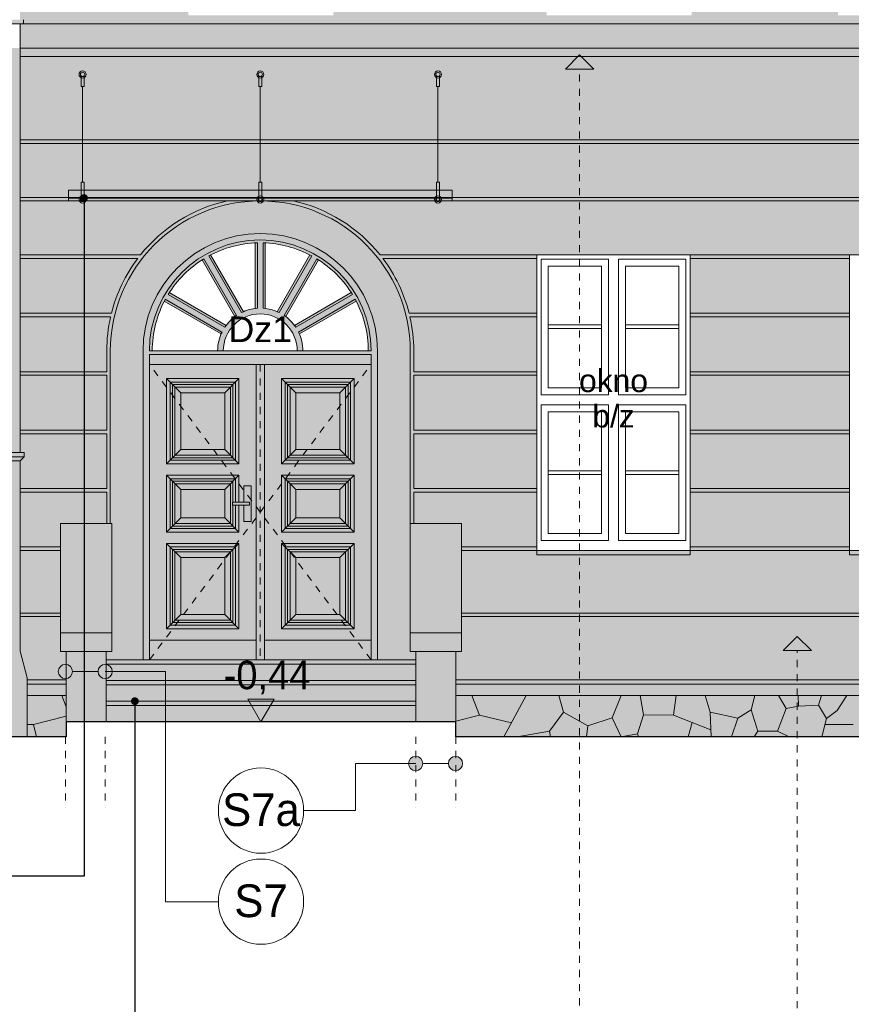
# Model space of a CAD drawing. Extents: x -396299 to -11759, y -15022 to 18278.
# Tile 175 of 205: x -53336 to -47486, y -5875 to 1053. Entities that reach past the tile are written whole.
import ezdxf

# ---------------------------------------------------------------- set-up
doc = ezdxf.new("R2010")
doc.units = 0
doc.header["$MEASUREMENT"] = 0
doc.linetypes.add('Hidden Line', pattern=[100, 50, -50])
for name, color, linetype, lineweight, true_color in [('Arch okna_Nr_Pióra__114', 7, 'Continuous', 13, 0xf1d696), ('Arch okna_Nr_Pióra__14', 7, 'Continuous', 18, 0xbd8b17), ('Arch okna_Nr_Pióra__82', 7, 'Continuous', 20, 0xaaaaaa), ('Arch opisy_Nr_Pióra__3', 7, 'Continuous', 20, 0xff6600), ('INWENT.ŚCIANY_Nr_Pióra__2', 7, 'Continuous', 13, 0x7f7f7f)]:
    doc.layers.add(name, color=color, linetype=linetype, lineweight=lineweight, true_color=true_color)
for name, color, linetype, lineweight in [('Arch okna_Nr_Pióra__32', 34, 'Continuous', 15), ('Arch opisy okien_Nr_Pióra__21', 7, 'Continuous', 13), ('Arch opisy_Nr_Pióra__1', 7, 'Continuous', 25), ('Arch opisy_Nr_Pióra__21', 7, 'Continuous', 13), ('Arch wymiary_Nr_Pióra__21', 7, 'Continuous', 13), ('Arch wyposażenie_Nr_Pióra__21', 7, 'Continuous', 13), ('INWENT ODWODNIENIE_Nr_Pióra__21', 7, 'Continuous', 13), ('INWENT TEREN_Nr_Pióra__1', 7, 'Continuous', 25), ('INWENT. DRZWI_Nr_Pióra__21', 7, 'Continuous', 13), ('INWENT.ŚCIANY_Nr_Pióra__21', 7, 'Continuous', 13), ('Istniejące schody_Nr_Pióra__21', 7, 'Continuous', 13)]:
    doc.layers.add(name, color=color, linetype=linetype, lineweight=lineweight)
doc.layers.add('Arch opisy', color=7, linetype='Continuous')
doc.layers.add('Arch wymiary', color=7, linetype='Continuous')
doc.styles.add('GENERATED_STYLE_1', font='txt')
doc.styles.add('GENERATED_STYLE_3', font='txt')
doc.styles.add('GENERATED_STYLE_8', font='arial.ttf')
doc.dimstyles.new('GENERATED_STYLE__11', dxfattribs={"dimtxt": 0.18, "dimasz": 109.44, "dimexe": 0.18, "dimexo": 0.0625, "dimgap": 0.09, "dimtad": 0, "dimtih": 1, "dimtoh": 1, "dimdec": 4, "dimzin": 0, "dimdsep": 46, "dimcen": 0.09, "dimadec": 0, "dimazin": 0, "dimtfac": 1, "dimtdec": 4, "dimtmove": 0, "dimatfit": 3, "dimldrblk": 'ARROWHEAD_11', "dimfxl": 0, "dimtolj": 1, "dimtzin": 0, "dimarcsym": 0})

# ---------------------------------------------------------------- blocks, each defined once
blk = doc.blocks.new('Linia_130', base_point=(-53014.6, -3533.1))
at = {"layer": 'Arch opisy_Nr_Pióra__21', "linetype": 'Continuous'}
for points in [[(-52964.6, -3533.1), (-52968.4, -3514), (-52979.2, -3497.7), (-52995.4, -3486.9), (-53014.6, -3483.1), (-53033.7, -3486.9), (-53049.9, -3497.7), (-53060.8, -3514), (-53064.6, -3533.1), (-53060.8, -3552.2), (-53049.9, -3568.5), (-53033.7, -3579.3), (-53014.6, -3583.1), (-52995.4, -3579.3), (-52979.2, -3568.5), (-52968.4, -3552.2)], [(-52684.6, -3533.1), (-52688.4, -3514), (-52699.2, -3497.7), (-52715.4, -3486.9), (-52734.6, -3483.1), (-52753.7, -3486.9), (-52769.9, -3497.7), (-52780.8, -3514), (-52784.6, -3533.1), (-52780.8, -3552.2), (-52769.9, -3568.5), (-52753.7, -3579.3), (-52734.6, -3583.1), (-52715.4, -3579.3), (-52699.2, -3568.5), (-52688.4, -3552.2)]]:
    blk.add_hatch(color=256, dxfattribs=at).paths.add_polyline_path(points, flags=0)
blk.add_line((-52964.6, -3533.1), (-52784.6, -3533.1), dxfattribs=at)
for centre in [(-53014.6, -3533.1), (-52734.6, -3533.1)]:
    blk.add_circle(centre, 50, dxfattribs=at)
blk = doc.blocks.new('Linia_131', base_point=(-52310.3, -5152.6))
at = {"layer": 'Arch opisy_Nr_Pióra__21', "linetype": 'Continuous'}
blk.add_line((-52310.3, -5152.6), (-51938.7, -5152.6), dxfattribs=at)
blk.add_circle((-51638.7, -5152.6), 300, dxfattribs=at)
blk = doc.blocks.new('Linia_132', base_point=(-50270.5, -4180))
at = {"layer": 'Arch opisy_Nr_Pióra__21', "linetype": 'Continuous'}
for points in [[(-50500.5, -4180), (-50504.3, -4160.9), (-50515.1, -4144.7), (-50531.3, -4133.8), (-50550.5, -4130), (-50569.6, -4133.8), (-50585.8, -4144.7), (-50596.7, -4160.9), (-50600.5, -4180), (-50596.7, -4199.1), (-50585.8, -4215.4), (-50569.6, -4226.2), (-50550.5, -4230), (-50531.3, -4226.2), (-50515.1, -4215.4), (-50504.3, -4199.1)], [(-50220.5, -4180), (-50224.3, -4160.9), (-50235.1, -4144.7), (-50251.3, -4133.8), (-50270.5, -4130), (-50289.6, -4133.8), (-50305.8, -4144.7), (-50316.7, -4160.9), (-50320.5, -4180), (-50316.7, -4199.1), (-50305.8, -4215.4), (-50289.6, -4226.2), (-50270.5, -4230), (-50251.3, -4226.2), (-50235.1, -4215.4), (-50224.3, -4199.1)]]:
    blk.add_hatch(color=256, dxfattribs=at).paths.add_polyline_path(points, flags=0)
blk.add_line((-50320.5, -4180), (-50500.5, -4180), dxfattribs=at)
for centre in [(-50550.5, -4180), (-50270.5, -4180)]:
    blk.add_circle(centre, 50, dxfattribs=at)
blk = doc.blocks.new('Linia_133', base_point=(-50974.8, -4511.7))
at = {"layer": 'Arch opisy_Nr_Pióra__21', "linetype": 'Continuous'}
blk.add_line((-50974.8, -4511.7), (-51338.7, -4511.7), dxfattribs=at)
blk.add_circle((-51638.7, -4511.7), 300, dxfattribs=at)
blk = doc.blocks.new('Linia_180', base_point=(-47865.7, -6701.9))
at = {"layer": 'Arch opisy_Nr_Pióra__3', "linetype": 'Continuous'}
blk.add_hatch(color=256, dxfattribs=at).paths.add_polyline_path([(-47865.7, -3285.9), (-47765.7, -3385.9), (-47965.7, -3385.9)], flags=0)
for p, q in [((-47865.7, -3285.9), (-47965.7, -3385.9)), ((-47865.7, -3285.9), (-47765.7, -3385.9)), ((-47765.7, -3385.9), (-47965.7, -3385.9))]:
    blk.add_line(p, q, dxfattribs=at)
at = {"layer": 'Arch opisy_Nr_Pióra__3', "linetype": 'Hidden Line'}
blk.add_line((-47865.7, -6701.9), (-47865.7, -3385.9), dxfattribs=at)
blk = doc.blocks.new('Linia_181', base_point=(-49397.2, -8782.6))
at = {"layer": 'Arch opisy_Nr_Pióra__3', "linetype": 'Continuous'}
blk.add_hatch(color=256, dxfattribs=at).paths.add_polyline_path([(-49397.2, 806), (-49297.2, 706), (-49497.2, 706)], flags=0)
for p, q in [((-49397.2, 806), (-49497.2, 706)), ((-49397.2, 806), (-49297.2, 706)), ((-49297.2, 706), (-49497.2, 706))]:
    blk.add_line(p, q, dxfattribs=at)
at = {"layer": 'Arch opisy_Nr_Pióra__3', "linetype": 'Hidden Line'}
blk.add_line((-49397.2, -8782.6), (-49397.2, 706), dxfattribs=at)
blk = doc.blocks.new('Wymiary_5', base_point=(-51638.7, -3886.8))
at = {"layer": 'Arch wymiary_Nr_Pióra__21', "linetype": 'Continuous'}
blk.add_hatch(color=256, dxfattribs=at).paths.add_polyline_path([(-51638.7, -3886.8), (-51731.5, -3726.8), (-51545.9, -3726.8)], flags=0)
for p, q in [((-51638.7, -3886.8), (-51731.5, -3726.8)), ((-51731.5, -3726.8), (-51545.9, -3726.8)), ((-51545.9, -3726.8), (-51638.7, -3886.8)), ((-51638.7, -3886.8), (-51758.7, -3886.8)), ((-51638.7, -3886.8), (-51518.7, -3886.8))]:
    blk.add_line(p, q, dxfattribs=at)
at = {"layer": 'Arch wymiary_Nr_Pióra__21', "insert": (-51901.3, -3694.8), "char_height": 200, "attachment_point": 7, "style": 'GENERATED_STYLE_1'}
blk.add_mtext('{-0,44}', dxfattribs=at)
blk = doc.blocks.new('ARROWHEAD_11')
at = {"color": 0, "linetype": 'Continuous', "lineweight": 0}
blk.add_line((0, 0), (-1, 0), dxfattribs=at)
at = {"color": 0, "linetype": 'Continuous', "lineweight": 0, "const_width": 0.25, "flags": 128}
blk.add_lwpolyline([(-0.125, 0, 1), (0.125, 0, 1)], format="xyb", close=True, dxfattribs=at)

msp = doc.modelspace()

# ---------------------------------------------------------------- hatches: boundary and pattern name
at = {"layer": 'Arch okna_Nr_Pióra__114', "linetype": 'Continuous', "lineweight": 0, "true_color": 0x3c3525}
msp.add_hatch(color=39, dxfattribs=at).paths.add_polyline_path([(-53333.7, 793.2), (-41868.7, 793.2), (-41868.7, 1023.2), (-53333.7, 1023.2)], flags=0)
at = {"layer": 'Arch okna_Nr_Pióra__114', "linetype": 'Continuous', "lineweight": 0, "true_color": 0x786b4b}
h = msp.add_hatch(color=47, dxfattribs=at)
h.paths.add_polyline_path([(-53303.7, -2021.8), (-53333.7, -2051.8), (-53333.7, -3390.7), (-53283.7, -3577.3), (-53283.7, -3701.8), (-53008.7, -3701.8), (-53008.7, -3391.8), (-53048.7, -3391.8), (-53048.7, -2491.8), (-52688.7, -2491.8), (-52688.7, -3391.8), (-52728.7, -3391.8), (-52728.7, -3451.8), (-52468.7, -3451.8), (-52468.7, -1276.8, -1), (-50818.7, -1276.8), (-50818.7, -3451.8), (-50548.7, -3451.8), (-50548.7, -3391.8), (-50588.7, -3391.8), (-50588.7, -2491.8), (-50228.7, -2491.8), (-50228.7, -3391.8), (-50268.7, -3391.8), (-50268.7, -3701.8), (-41868.7, -3701.8), (-41868.7, -2121.8), (-41928.7, -2121.8), (-41928.7, -2001.8), (-41868.7, -1980), (-41868.7, 793.2), (-53333.7, 793.2), (-53333.7, -1991.8), (-53303.7, -1991.8)], flags=0)
h.paths.add_polyline_path([(-49698.7, -601.8), (-48618.7, -601.8), (-48618.7, -2711.8), (-49698.7, -2711.8)], flags=0)
h.paths.add_polyline_path([(-46418.7, -2711.8), (-47498.7, -2711.8), (-47498.7, -601.8), (-46418.7, -601.8)], flags=0)
h.paths.add_polyline_path([(-44218.7, -2711.8), (-45298.7, -2711.8), (-45298.7, -601.8), (-44218.7, -601.8)], flags=0)
for points in [[(-53008.7, -3886.8), (-52728.7, -3886.8), (-52728.7, -3391.8), (-53008.7, -3391.8)], [(-50548.7, -3886.8), (-50268.7, -3886.8), (-50268.7, -3391.8), (-50548.7, -3391.8)]]:
    msp.add_hatch(color=47, dxfattribs=at).paths.add_polyline_path(points, flags=0)
at = {"layer": 'Arch okna_Nr_Pióra__14', "linetype": 'Continuous', "lineweight": 0, "true_color": 0x8d6811}
h = msp.add_hatch(color=44, dxfattribs=at)
h.paths.add_polyline_path([(-52468.7, -3451.8), (-50818.7, -3451.8), (-50818.7, -1276.8, 1), (-52468.7, -1276.8)], flags=0)
h.paths.add_polyline_path([(-52318.7, -927.5, 0.119953), (-52403.7, -1276.8), (-51943.7, -1276.8, -0.102018), (-51919.3, -1158.2)], flags=0)
h.paths.add_polyline_path([(-52283.7, -866.9), (-51884.3, -1097.5, -0.07256), (-51823, -1036.3), (-52053.6, -636.8, 0.108286)], flags=0)
h.paths.add_polyline_path([(-51993, -601.8), (-51762.4, -1001.3, -0.07256), (-51678.7, -978.9), (-51678.7, -517.6, 0.108286)], flags=0)
h.paths.add_polyline_path([(-51608.7, -517.6), (-51608.7, -978.9, -0.07256), (-51525.1, -1001.3), (-51294.5, -601.8, 0.108286)], flags=0)
h.paths.add_polyline_path([(-51233.8, -636.8), (-51464.5, -1036.3, -0.07256), (-51403.2, -1097.5), (-51003.8, -866.9, 0.108286)], flags=0)
h.paths.add_polyline_path([(-50968.8, -927.5), (-51368.2, -1158.2, -0.102018), (-51343.7, -1276.8), (-50883.7, -1276.8, 0.119953)], flags=0)
h.paths.add_polyline_path([(-51383.7, -1276.8, 1), (-51903.7, -1276.8)], flags=0)
at = {"layer": 'Arch okna_Nr_Pióra__32', "linetype": 'Continuous', "lineweight": 0, "true_color": 0x603000}
for points in [[(-81503.7, 1023.2), (-41868.7, 1023.2), (-41868.7, 1053.2), (-41868.7, 1123.2), (-44208.7, 1123.2), (-44208.7, 1083.2), (-45228.7, 1083.2), (-45228.7, 1123.2), (-46558.7, 1123.2), (-46558.7, 1083.2), (-47578.7, 1083.2), (-47578.7, 1123.2), (-48608.7, 1123.2), (-48608.7, 1083.2), (-49628.7, 1083.2), (-49628.7, 1123.2), (-51128.7, 1123.2), (-51128.7, 1083.2), (-52148.7, 1083.2), (-52148.7, 1123.2), (-53333.7, 1123.2), (-53333.7, 1053.2), (-53443.7, 1053.2), (-53443.7, 1123.2), (-54068.7, 1123.2), (-55268.7, 1123.2), (-55268.7, 1083.2), (-56288.7, 1083.2), (-56288.7, 1123.2), (-57463.7, 1123.2), (-57463.7, 1083.2), (-58483.7, 1083.2), (-58483.7, 1123.2), (-59673.7, 1123.2), (-59673.7, 1083.2), (-60693.7, 1083.2), (-60693.7, 1123.2), (-61898.7, 1123.2), (-61898.7, 1083.2), (-62918.7, 1083.2), (-62918.7, 1123.2), (-64093.7, 1123.2), (-64093.7, 1083.2), (-65113.7, 1083.2), (-65113.7, 1123.2), (-66293.7, 1123.2), (-66293.7, 1083.2), (-67313.7, 1083.2), (-67313.7, 1123.2), (-68548.7, 1123.2), (-69178.7, 1123.2), (-69178.7, 1053.2), (-69288.7, 1053.2), (-69288.7, 1123.2), (-70418.7, 1123.2), (-70418.7, 1083.2), (-71438.7, 1083.2), (-71438.7, 1123.2), (-72993.7, 1123.2), (-72993.7, 1083.2), (-74013.7, 1083.2), (-74013.7, 1123.2), (-75218.7, 1123.2), (-75218.7, 1083.2), (-76238.7, 1083.2), (-76238.7, 1123.2), (-77438.7, 1123.2), (-77438.7, 1083.2), (-78458.7, 1083.2), (-78458.7, 1123.2), (-80773.7, 1123.2), (-81343.7, 1123.2), (-81343.7, 1053.2), (-81503.7, 1053.2)], [(-53443.7, -1991.8), (-53468.7, -1991.8), (-53468.7, -2021.8), (-53468.7, -2026.8), (-53443.7, -2051.8), (-53443.7, -3405.2), (-53393.7, -3591.8), (-53393.7, -3991.8), (-53283.7, -3991.8), (-53283.7, -3577.3), (-53333.7, -3390.7), (-53333.7, -2051.8), (-53303.7, -2021.8), (-53303.7, -1991.8), (-53333.7, -1991.8), (-53333.7, 1023.2), (-53338.7, 1023.2), (-53338.7, 853.2), (-53408.7, 853.2), (-53408.7, 793.2), (-53443.7, 793.2)], [(-49698.7, -2711.8), (-48618.7, -2711.8), (-48618.7, -2681.8), (-49698.7, -2681.8)], [(-46418.7, -2711.8), (-46418.7, -2681.8), (-47498.7, -2681.8), (-47498.7, -2711.8)]]:
    msp.add_hatch(color=48, dxfattribs=at).paths.add_polyline_path(points, flags=0)
at = {"layer": 'Arch okna_Nr_Pióra__82', "linetype": 'Continuous', "lineweight": 0, "true_color": 0x555555}
for points in [[(-52688.7, -3391.8), (-53048.7, -3391.8), (-53048.7, -2491.8), (-52688.7, -2491.8)], [(-50588.7, -3391.8), (-50228.7, -3391.8), (-50228.7, -2491.8), (-50588.7, -2491.8)], [(-52728.7, -3886.8), (-50548.7, -3886.8), (-50548.7, -3451.8), (-52728.7, -3451.8)], [(-53008.7, -3701.8), (-53283.7, -3701.8), (-53283.7, -3991.8), (-53008.7, -3991.8), (-53008.7, -3886.8)], [(-50268.7, -3991.8), (-41503.7, -3991.8), (-41503.7, -3701.8), (-50268.7, -3701.8)]]:
    msp.add_hatch(color=251, dxfattribs=at).paths.add_polyline_path(points, flags=0)

# ---------------------------------------------------------------- linework, layer by layer
at = {"layer": 'Arch opisy_Nr_Pióra__21', "linetype": 'Continuous'}
for p, q in [((-52734.6, -3533.1), (-52310.3, -3533.1)), ((-52310.3, -3533.1), (-52310.3, -5152.6)), ((-50550.5, -4180), (-50974.8, -4180)), ((-50974.8, -4180), (-50974.8, -4511.7))]:
    msp.add_line(p, q, dxfattribs=at)
at = {"layer": 'Arch wyposażenie_Nr_Pióra__21', "linetype": 'Continuous'}
for p, q in [((-52903.7, 583), (-52903.7, 656.6)), ((-52883.7, 583), (-52883.7, 656.6)), ((-51653.7, 583), (-51653.7, 656.6)), ((-51633.7, 583), (-51633.7, 656.6)), ((-50403.7, 583), (-50403.7, 656.6)), ((-50383.7, 583), (-50383.7, 656.6)), ((-52903.7, 583), (-52883.7, 583)), ((-52893.7, -89.7), (-52893.7, 583)), ((-51653.7, 583), (-51633.7, 583)), ((-51643.7, -89.7), (-51643.7, 583)), ((-50383.7, 583), (-50403.7, 583)), ((-50393.7, -89.7), (-50393.7, 583)), ((-52903.7, -221.8), (-52903.7, -89.7)), ((-52903.7, -89.7), (-52883.7, -89.7)), ((-52883.7, -221.8), (-52883.7, -89.7)), ((-51653.7, -221.8), (-51653.7, -89.7)), ((-51653.7, -89.7), (-51633.7, -89.7)), ((-51633.7, -221.8), (-51633.7, -89.7)), ((-50403.7, -221.8), (-50403.7, -89.7)), ((-50383.7, -89.7), (-50403.7, -89.7)), ((-50383.7, -221.8), (-50383.7, -89.7)), ((-52993.7, -147.4), (-50293.7, -147.4)), ((-52993.7, -221.8), (-52993.7, -147.4)), ((-52993.7, -201.8), (-50293.7, -201.8)), ((-50293.7, -221.8), (-50293.7, -147.4)), ((-52993.7, -221.8), (-50293.7, -221.8))]:
    msp.add_line(p, q, dxfattribs=at)
for centre, radius in [((-52893.7, 667.8), 25), ((-51643.7, 667.8), 25), ((-50393.7, 667.8), 25), ((-52893.7, 667.8), 15), ((-51643.7, 667.8), 15), ((-50393.7, 667.8), 15), ((-52893.7, -211.8), 25), ((-52893.7, -211.8), 15), ((-51643.7, -211.8), 25), ((-51643.7, -211.8), 15), ((-50393.7, -211.8), 25), ((-50393.7, -211.8), 15)]:
    msp.add_circle(centre, radius, dxfattribs=at)
at = {"layer": 'INWENT ODWODNIENIE_Nr_Pióra__21', "linetype": 'Continuous'}
for p, q in [((-53333.7, -1991.8), (-53333.7, 1023.2)), ((-53303.7, -1991.8), (-53468.7, -1991.8)), ((-53303.7, -2021.8), (-53303.7, -1991.8)), ((-53303.7, -2021.8), (-53468.7, -2021.8)), ((-53333.7, -2051.8), (-53443.7, -2051.8)), ((-53303.7, -2021.8), (-53333.7, -2051.8)), ((-53333.7, -3390.7), (-53333.7, -2051.8)), ((-53283.7, -3577.3), (-53333.7, -3390.7)), ((-53283.7, -3991.8), (-53283.7, -3577.3))]:
    msp.add_line(p, q, dxfattribs=at)
at = {"layer": 'INWENT TEREN_Nr_Pióra__1', "linetype": 'Continuous'}
for p, q in [((-53008.7, -3886.8), (-53008.7, -3991.8)), ((-50268.7, -3886.8), (-53008.7, -3886.8)), ((-50268.7, -3991.8), (-50268.7, -3886.8)), ((-53008.7, -3991.8), (-72368.7, -3991.8)), ((-40658.7, -3991.8), (-50268.7, -3991.8))]:
    msp.add_line(p, q, dxfattribs=at)
at = {"layer": 'INWENT. DRZWI_Nr_Pióra__21', "linetype": 'Continuous'}
for p, q in [((-51678.7, -978.9), (-51678.7, -517.6)), ((-51663.7, -977.5), (-51663.7, -517.1)), ((-51623.7, -977.5), (-51623.7, -517.1)), ((-51623.7, -977.5), (-51623.7, -517.1)), ((-51608.7, -978.9), (-51608.7, -517.6)), ((-51776.1, -1007.6), (-52006.3, -608.9)), ((-51762.4, -1001.3), (-51993, -601.8)), ((-51525.1, -1001.3), (-51294.5, -601.8)), ((-51511.4, -1007.6), (-51281.2, -608.9)), ((-51823, -1036.3), (-52053.6, -636.8)), ((-51810.7, -1027.6), (-52040.9, -628.9)), ((-51476.8, -1027.6), (-51246.5, -628.9)), ((-51464.5, -1036.3), (-51233.8, -636.8)), ((-49668.7, -631.8), (-49193.7, -631.8)), ((-49668.7, -1586.8), (-49668.7, -631.8)), ((-49618.7, -1536.8), (-49618.7, -681.8)), ((-49618.7, -681.8), (-49243.7, -681.8)), ((-49243.7, -1536.8), (-49243.7, -681.8)), ((-49193.7, -1586.8), (-49193.7, -631.8)), ((-49123.7, -1586.8), (-49123.7, -631.8)), ((-49123.7, -631.8), (-48648.7, -631.8)), ((-49073.7, -1536.8), (-49073.7, -681.8)), ((-49073.7, -681.8), (-48698.7, -681.8)), ((-48698.7, -1536.8), (-48698.7, -681.8)), ((-48648.7, -1586.8), (-48648.7, -631.8)), ((-51893, -1109.8), (-52291.7, -879.6)), ((-51884.3, -1097.5), (-52283.7, -866.9)), ((-51403.2, -1097.5), (-51003.8, -866.9)), ((-51394.5, -1109.8), (-50995.8, -879.6)), ((-51919.3, -1158.2), (-52318.7, -927.5)), ((-51913, -1144.5), (-52311.7, -914.3)), ((-51374.5, -1144.5), (-50975.8, -914.3)), ((-51368.2, -1158.2), (-50968.8, -927.5)), ((-49618.7, -1093.3), (-49243.7, -1093.3)), ((-49073.7, -1093.3), (-48698.7, -1093.3)), ((-49618.7, -1119.3), (-49243.7, -1119.3)), ((-49073.7, -1119.3), (-48698.7, -1119.3)), ((-50863.7, -1276.8), (-52423.7, -1276.8)), ((-50863.7, -1301.8), (-52423.7, -1301.8)), ((-52423.7, -3451.8), (-52423.7, -1301.8)), ((-50863.7, -3451.8), (-50863.7, -1301.8)), ((-50863.7, -1371.8), (-52423.7, -1371.8)), ((-51673.7, -1371.8), (-51673.7, -3451.8)), ((-51613.7, -1371.8), (-51613.7, -3451.8)), ((-52303.7, -1471.8), (-51793.7, -1471.8)), ((-52303.7, -2071.8), (-52303.7, -1471.8)), ((-52303.7, -1471.8), (-52203.7, -1571.8)), ((-52278.7, -1496.8), (-51818.7, -1496.8)), ((-52278.7, -2046.8), (-52278.7, -1496.8)), ((-52261.2, -2029.3), (-52261.2, -1514.3)), ((-52261.2, -1514.3), (-51836.2, -1514.3)), ((-51793.7, -1471.8), (-51893.7, -1571.8)), ((-51836.2, -1514.3), (-51836.2, -2029.3)), ((-51818.7, -1496.8), (-51818.7, -2046.8)), ((-51793.7, -1471.8), (-51793.7, -2071.8)), ((-50983.7, -1471.8), (-51493.7, -1471.8)), ((-51493.7, -1471.8), (-51493.7, -2071.8)), ((-51493.7, -1471.8), (-51393.7, -1571.8)), ((-51008.7, -1496.8), (-51468.7, -1496.8)), ((-51468.7, -1496.8), (-51468.7, -2046.8)), ((-51451.2, -1514.3), (-51451.2, -2029.3)), ((-51026.2, -1514.3), (-51451.2, -1514.3)), ((-50983.7, -1471.8), (-51083.7, -1571.8)), ((-51026.2, -2029.3), (-51026.2, -1514.3)), ((-51008.7, -2046.8), (-51008.7, -1496.8)), ((-50983.7, -2071.8), (-50983.7, -1471.8)), ((-52243.7, -2011.8), (-52243.7, -1531.8)), ((-52243.7, -1531.8), (-51853.7, -1531.8)), ((-52203.7, -1971.8), (-52203.7, -1571.8)), ((-52203.7, -1571.8), (-51893.7, -1571.8)), ((-51893.7, -1571.8), (-51893.7, -1971.8)), ((-51853.7, -1531.8), (-51853.7, -2011.8)), ((-51433.7, -1531.8), (-51433.7, -2011.8)), ((-51043.7, -1531.8), (-51433.7, -1531.8)), ((-51393.7, -1571.8), (-51393.7, -1971.8)), ((-51083.7, -1571.8), (-51393.7, -1571.8)), ((-51083.7, -1971.8), (-51083.7, -1571.8)), ((-51043.7, -2011.8), (-51043.7, -1531.8)), ((-49668.7, -1586.8), (-49193.7, -1586.8)), ((-49618.7, -1536.8), (-49243.7, -1536.8)), ((-49123.7, -1586.8), (-48648.7, -1586.8)), ((-49073.7, -1536.8), (-48698.7, -1536.8)), ((-49668.7, -1656.8), (-49193.7, -1656.8)), ((-49668.7, -1656.8), (-49668.7, -2611.8)), ((-49193.7, -1656.8), (-49193.7, -2611.8)), ((-49123.7, -1656.8), (-49123.7, -2611.8)), ((-49123.7, -1656.8), (-48648.7, -1656.8)), ((-48648.7, -1656.8), (-48648.7, -2611.8)), ((-49618.7, -1706.8), (-49618.7, -2561.8)), ((-49618.7, -1706.8), (-49243.7, -1706.8)), ((-49243.7, -1706.8), (-49243.7, -2561.8)), ((-49073.7, -1706.8), (-49073.7, -2561.8)), ((-49073.7, -1706.8), (-48698.7, -1706.8)), ((-48698.7, -1706.8), (-48698.7, -2561.8)), ((-52303.7, -2071.8), (-52203.7, -1971.8)), ((-52203.7, -1971.8), (-51893.7, -1971.8)), ((-51793.7, -2071.8), (-51893.7, -1971.8)), ((-51493.7, -2071.8), (-51393.7, -1971.8)), ((-51083.7, -1971.8), (-51393.7, -1971.8)), ((-50983.7, -2071.8), (-51083.7, -1971.8)), ((-52303.7, -2071.8), (-51793.7, -2071.8)), ((-52278.7, -2046.8), (-51818.7, -2046.8)), ((-52261.2, -2029.3), (-51836.2, -2029.3)), ((-52243.7, -2011.8), (-51853.7, -2011.8)), ((-50983.7, -2071.8), (-51493.7, -2071.8)), ((-51008.7, -2046.8), (-51468.7, -2046.8)), ((-51026.2, -2029.3), (-51451.2, -2029.3)), ((-51043.7, -2011.8), (-51433.7, -2011.8)), ((-49618.7, -2121.3), (-49243.7, -2121.3)), ((-49618.7, -2147.3), (-49243.7, -2147.3)), ((-49073.7, -2121.3), (-48698.7, -2121.3)), ((-49073.7, -2147.3), (-48698.7, -2147.3)), ((-52303.7, -2151.8), (-51793.7, -2151.8)), ((-52303.7, -2551.8), (-52303.7, -2151.8)), ((-52303.7, -2151.8), (-52203.7, -2251.8)), ((-52278.7, -2176.8), (-51818.7, -2176.8)), ((-52278.7, -2526.8), (-52278.7, -2176.8)), ((-52261.2, -2509.3), (-52261.2, -2194.3)), ((-52261.2, -2194.3), (-51836.2, -2194.3)), ((-52243.7, -2491.8), (-52243.7, -2211.8)), ((-52243.7, -2211.8), (-51853.7, -2211.8)), ((-51793.7, -2151.8), (-51893.7, -2251.8)), ((-51853.7, -2211.8), (-51853.7, -2491.8)), ((-51836.2, -2194.3), (-51836.2, -2341.8)), ((-51818.7, -2176.8), (-51818.7, -2341.8)), ((-51793.7, -2151.8), (-51793.7, -2341.8)), ((-50983.7, -2151.8), (-51493.7, -2151.8)), ((-51493.7, -2151.8), (-51493.7, -2551.8)), ((-51493.7, -2151.8), (-51393.7, -2251.8)), ((-51008.7, -2176.8), (-51468.7, -2176.8)), ((-51468.7, -2176.8), (-51468.7, -2526.8)), ((-51451.2, -2194.3), (-51451.2, -2509.3)), ((-51026.2, -2194.3), (-51451.2, -2194.3)), ((-51433.7, -2211.8), (-51433.7, -2491.8)), ((-51043.7, -2211.8), (-51433.7, -2211.8)), ((-50983.7, -2151.8), (-51083.7, -2251.8)), ((-51043.7, -2491.8), (-51043.7, -2211.8)), ((-51026.2, -2509.3), (-51026.2, -2194.3)), ((-51008.7, -2526.8), (-51008.7, -2176.8)), ((-50983.7, -2551.8), (-50983.7, -2151.8)), ((-52203.7, -2451.8), (-52203.7, -2251.8)), ((-52203.7, -2251.8), (-51893.7, -2251.8)), ((-51893.7, -2251.8), (-51893.7, -2451.8)), ((-51758.7, -2226.8), (-51708.7, -2226.8)), ((-51758.7, -2341.8), (-51758.7, -2226.8)), ((-51708.7, -2226.8), (-51708.7, -2476.8)), ((-51393.7, -2251.8), (-51393.7, -2451.8)), ((-51083.7, -2251.8), (-51393.7, -2251.8)), ((-51083.7, -2451.8), (-51083.7, -2251.8)), ((-51718.7, -2341.8), (-51838.7, -2341.8)), ((-51838.7, -2341.8), (-51838.7, -2361.8)), ((-51718.7, -2361.8), (-51718.7, -2341.8)), ((-51838.7, -2361.8), (-51718.7, -2361.8)), ((-51836.2, -2361.8), (-51836.2, -2509.3)), ((-51818.7, -2361.8), (-51818.7, -2526.8)), ((-51793.7, -2361.8), (-51793.7, -2551.8)), ((-51758.7, -2476.8), (-51758.7, -2361.8)), ((-52303.7, -2551.8), (-52203.7, -2451.8)), ((-52243.7, -2491.8), (-51853.7, -2491.8)), ((-52203.7, -2451.8), (-51893.7, -2451.8)), ((-51793.7, -2551.8), (-51893.7, -2451.8)), ((-51708.7, -2476.8), (-51758.7, -2476.8)), ((-51493.7, -2551.8), (-51393.7, -2451.8)), ((-51043.7, -2491.8), (-51433.7, -2491.8)), ((-51083.7, -2451.8), (-51393.7, -2451.8)), ((-50983.7, -2551.8), (-51083.7, -2451.8)), ((-52303.7, -2551.8), (-51793.7, -2551.8)), ((-52278.7, -2526.8), (-51818.7, -2526.8)), ((-52261.2, -2509.3), (-51836.2, -2509.3)), ((-50983.7, -2551.8), (-51493.7, -2551.8)), ((-51008.7, -2526.8), (-51468.7, -2526.8)), ((-51026.2, -2509.3), (-51451.2, -2509.3)), ((-49618.7, -2561.8), (-49243.7, -2561.8)), ((-49073.7, -2561.8), (-48698.7, -2561.8)), ((-52303.7, -3231.8), (-52303.7, -2631.8)), ((-52303.7, -2631.8), (-51793.7, -2631.8)), ((-52303.7, -2631.8), (-52203.7, -2731.8)), ((-51793.7, -2631.8), (-51893.7, -2731.8)), ((-51793.7, -2631.8), (-51793.7, -3231.8)), ((-50983.7, -2631.8), (-51493.7, -2631.8)), ((-51493.7, -2631.8), (-51493.7, -3231.8)), ((-51493.7, -2631.8), (-51393.7, -2731.8)), ((-50983.7, -2631.8), (-51083.7, -2731.8)), ((-50983.7, -3231.8), (-50983.7, -2631.8)), ((-49668.7, -2611.8), (-49193.7, -2611.8)), ((-49123.7, -2611.8), (-48648.7, -2611.8)), ((-52278.7, -2656.8), (-51818.7, -2656.8)), ((-52278.7, -3206.8), (-52278.7, -2656.8)), ((-52261.2, -3189.3), (-52261.2, -2674.3)), ((-52261.2, -2674.3), (-51836.2, -2674.3)), ((-52243.7, -3171.8), (-52243.7, -2691.8)), ((-52243.7, -2691.8), (-51853.7, -2691.8)), ((-51853.7, -2691.8), (-51853.7, -3171.8)), ((-51836.2, -2674.3), (-51836.2, -3189.3)), ((-51818.7, -2656.8), (-51818.7, -3206.8)), ((-51008.7, -2656.8), (-51468.7, -2656.8)), ((-51468.7, -2656.8), (-51468.7, -3206.8)), ((-51451.2, -2674.3), (-51451.2, -3189.3)), ((-51026.2, -2674.3), (-51451.2, -2674.3)), ((-51433.7, -2691.8), (-51433.7, -3171.8)), ((-51043.7, -2691.8), (-51433.7, -2691.8)), ((-51043.7, -3171.8), (-51043.7, -2691.8)), ((-51026.2, -3189.3), (-51026.2, -2674.3)), ((-51008.7, -3206.8), (-51008.7, -2656.8)), ((-52203.7, -3131.8), (-52203.7, -2731.8)), ((-52203.7, -2731.8), (-51893.7, -2731.8)), ((-51893.7, -2731.8), (-51893.7, -3131.8)), ((-51393.7, -2731.8), (-51393.7, -3131.8)), ((-51083.7, -2731.8), (-51393.7, -2731.8)), ((-51083.7, -3131.8), (-51083.7, -2731.8)), ((-52303.7, -3231.8), (-52203.7, -3131.8)), ((-52243.7, -3171.8), (-51853.7, -3171.8)), ((-52203.7, -3131.8), (-51893.7, -3131.8)), ((-51793.7, -3231.8), (-51893.7, -3131.8)), ((-51493.7, -3231.8), (-51393.7, -3131.8)), ((-51043.7, -3171.8), (-51433.7, -3171.8)), ((-51083.7, -3131.8), (-51393.7, -3131.8)), ((-50983.7, -3231.8), (-51083.7, -3131.8)), ((-52303.7, -3231.8), (-51793.7, -3231.8)), ((-52278.7, -3206.8), (-51818.7, -3206.8)), ((-52261.2, -3189.3), (-51836.2, -3189.3)), ((-50983.7, -3231.8), (-51493.7, -3231.8)), ((-51008.7, -3206.8), (-51468.7, -3206.8)), ((-51026.2, -3189.3), (-51451.2, -3189.3)), ((-51673.7, -3311.8), (-52423.7, -3311.8)), ((-50863.7, -3311.8), (-51613.7, -3311.8)), ((-50818.7, -3451.8), (-52468.7, -3451.8))]:
    msp.add_line(p, q, dxfattribs=at)
at = {"layer": 'INWENT. DRZWI_Nr_Pióra__21', "linetype": 'Hidden Line'}
for p, q in [((-51643.7, -2411.8), (-52423.7, -1371.8)), ((-51643.7, -1371.8), (-51643.7, -3451.8)), ((-51643.7, -2411.8), (-50863.7, -1371.8)), ((-52423.7, -3451.8), (-51643.7, -2411.8)), ((-50863.7, -3451.8), (-51643.7, -2411.8)), ((-53014.6, -3991.8), (-53014.6, -4492.8)), ((-52734.6, -3991.8), (-52734.6, -4492.8)), ((-50548.7, -3991.8), (-50548.7, -4492.8)), ((-50268.7, -3991.8), (-50268.7, -4492.8))]:
    msp.add_line(p, q, dxfattribs=at)
at = {"layer": 'INWENT. DRZWI_Nr_Pióra__21', "linetype": 'Continuous'}
for radius, start, end in [(780, 0, 180), (760, 91.50796, 118.49204), (760, 61.50796, 88.49204), (760, 121.50796, 148.49204), (760, 31.50796, 58.49204), (760, 151.50796, 180), (760, 0, 28.49204), (260, 0, 180), (300, 123.82255, 146.17745), (300, 93.82255, 116.17745), (300, 63.82255, 86.17745), (300, 33.82255, 56.17745), (300, 153.82255, 180), (300, 0, 26.17745)]:
    msp.add_arc((-51643.7, -1276.8), radius, start, end, dxfattribs=at)
at = {"layer": 'INWENT.ŚCIANY_Nr_Pióra__2', "linetype": 'Continuous'}
for p, q in [((-53008.7, -3782.5), (-53040, -3702.5)), ((-50102.3, -3840.7), (-50156.4, -3702.5)), ((-49772.8, -3701.8), (-49930.5, -3991.8)), ((-49542.7, -3701.8), (-49511.5, -3819.7)), ((-49104.1, -3701.8), (-49167.3, -3859.8)), ((-48947.2, -3838), (-48972.3, -3701.8)), ((-48718.9, -3701.8), (-48736.2, -3840.7)), ((-48514.3, -3701.8), (-48477.7, -3819.8)), ((-48191, -3803.5), (-48163.3, -3701.8)), ((-47998.4, -3701.8), (-47944.6, -3793.1)), ((-47860.2, -3701.8), (-47858.1, -3776.9)), ((-47717.5, -3768.8), (-47694.3, -3701.8)), ((-47516.2, -3701.8), (-47585, -3806.6)), ((-48283, -3860.3), (-48191, -3803.5)), ((-48191, -3803.5), (-48142.3, -3952.3)), ((-47944.6, -3793.1), (-48005.4, -3952.3)), ((-47858.1, -3776.9), (-47944.6, -3793.1)), ((-47858.1, -3776.9), (-47717.5, -3768.8)), ((-47660.7, -3863.4), (-47717.5, -3768.8)), ((-47585, -3806.6), (-47660.7, -3863.4)), ((-53008.7, -3846.5), (-53240.1, -3905.6)), ((-50102.3, -3840.7), (-50268.7, -3883.2)), ((-49877.1, -3893.6), (-50102.3, -3840.7)), ((-49511.5, -3819.7), (-49608.8, -3952.2)), ((-49511.5, -3819.7), (-49338.4, -3914.4)), ((-49338.4, -3914.4), (-49167.3, -3859.8)), ((-49167.3, -3859.8), (-49104.1, -3991.8)), ((-48947.2, -3838), (-48990.4, -3970.5)), ((-48736.2, -3840.7), (-48947.2, -3838)), ((-48736.2, -3840.7), (-48475, -3943.5)), ((-48477.7, -3819.8), (-48283, -3860.3)), ((-48477.7, -3819.8), (-48472.7, -3991.8)), ((-48328.5, -3991.8), (-48283, -3860.3)), ((-47660.7, -3863.4), (-47693.2, -3991.8)), ((-53240.1, -3905.6), (-53283.7, -3905.6)), ((-53240.1, -3905.6), (-53217.3, -3991.8)), ((-49338.4, -3914.4), (-49348.1, -3991.8)), ((-48632.8, -3991.8), (-48605.6, -3892.1)), ((-47472.8, -3905.6), (-47671.4, -3905.6)), ((-49608.8, -3952.2), (-49836.1, -3991.8)), ((-49601.5, -3991.8), (-49608.8, -3952.2)), ((-48990.4, -3970.5), (-49104.3, -3991.8)), ((-48990.4, -3970.5), (-48983.8, -3991.8)), ((-48142.3, -3952.3), (-48168.3, -3991.8)), ((-48142.3, -3952.3), (-48005.4, -3952.3)), ((-48005.4, -3952.3), (-47923, -3991.8))]:
    msp.add_line(p, q, dxfattribs=at)
at = {"layer": 'INWENT.ŚCIANY_Nr_Pióra__21', "linetype": 'Continuous'}
for p, q in [((-53308.7, 1053.2), (-53308.7, 1023.2)), ((-41868.7, 1023.2), (-81503.7, 1023.2)), ((-41868.7, 853.2), (-53333.7, 853.2)), ((-41868.7, 793.2), (-53333.7, 793.2)), ((-53333.7, 208.2), (-41868.7, 208.2)), ((-53333.7, 183.2), (-41868.7, 183.2)), ((-53333.7, -196.8), (-41868.7, -196.8)), ((-53333.7, -221.8), (-51874.8, -221.8)), ((-51412.7, -221.8), (-41868.7, -221.8)), ((-53333.7, -601.8), (-52486.8, -601.8)), ((-50800.7, -601.8), (-49698.7, -601.8)), ((-49698.7, -2711.8), (-49698.7, -601.8)), ((-49698.7, -601.8), (-48618.7, -601.8)), ((-48618.7, -2711.8), (-48618.7, -601.8)), ((-48618.7, -601.8), (-47498.7, -601.8)), ((-47498.7, -2711.8), (-47498.7, -601.8)), ((-47498.7, -601.8), (-46418.7, -601.8)), ((-53333.7, -626.8), (-52506.2, -626.8)), ((-50781.2, -626.8), (-49698.7, -626.8)), ((-48618.7, -626.8), (-47498.7, -626.8)), ((-53333.7, -1012.8), (-52691, -1012.8)), ((-53333.7, -1037.8), (-52697, -1037.8)), ((-50596.5, -1012.8), (-49698.7, -1012.8)), ((-50590.5, -1037.8), (-49698.7, -1037.8)), ((-48618.7, -1012.8), (-47498.7, -1012.8)), ((-48618.7, -1037.8), (-47498.7, -1037.8)), ((-52723.7, -1276.8), (-52723.7, -1423.8)), ((-52698.7, -1276.8), (-52698.7, -2491.8)), ((-52468.7, -1276.8), (-52468.7, -3451.8)), ((-50818.7, -1276.8), (-50818.7, -3451.8)), ((-50588.7, -1276.8), (-50588.7, -2491.8)), ((-50563.7, -1276.8), (-50563.7, -1423.8)), ((-53333.7, -1423.8), (-52723.7, -1423.8)), ((-53333.7, -1448.8), (-52723.7, -1448.8)), ((-52723.7, -1448.8), (-52723.7, -1834.8)), ((-50563.7, -1423.8), (-49698.7, -1423.8)), ((-50563.7, -1448.8), (-49698.7, -1448.8)), ((-50563.7, -1448.8), (-50563.7, -1834.8)), ((-48618.7, -1423.8), (-47498.7, -1423.8)), ((-48618.7, -1448.8), (-47498.7, -1448.8)), ((-53333.7, -1834.8), (-52723.7, -1834.8)), ((-53333.7, -1859.8), (-52723.7, -1859.8)), ((-52723.7, -1859.8), (-52723.7, -2245.8)), ((-50563.7, -1834.8), (-49698.7, -1834.8)), ((-50563.7, -1859.8), (-49698.7, -1859.8)), ((-50563.7, -1859.8), (-50563.7, -2245.8)), ((-48618.7, -1834.8), (-47498.7, -1834.8)), ((-48618.7, -1859.8), (-47498.7, -1859.8)), ((-53333.7, -2245.8), (-52723.7, -2245.8)), ((-53333.7, -2270.8), (-52723.7, -2270.8)), ((-52723.7, -2270.8), (-52723.7, -2491.8)), ((-50563.7, -2245.8), (-49698.7, -2245.8)), ((-50563.7, -2270.8), (-49698.7, -2270.8)), ((-50563.7, -2270.8), (-50563.7, -2491.8)), ((-48618.7, -2245.8), (-47498.7, -2245.8)), ((-48618.7, -2270.8), (-47498.7, -2270.8)), ((-53333.7, -2656.8), (-53048.7, -2656.8)), ((-53333.7, -2681.8), (-53048.7, -2681.8)), ((-50228.7, -2656.8), (-49698.7, -2656.8)), ((-50228.7, -2681.8), (-49698.7, -2681.8)), ((-48618.7, -2681.8), (-49698.7, -2681.8)), ((-48618.7, -2656.8), (-47498.7, -2656.8)), ((-48618.7, -2681.8), (-47498.7, -2681.8)), ((-46418.7, -2681.8), (-47498.7, -2681.8)), ((-48618.7, -2711.8), (-49698.7, -2711.8)), ((-46418.7, -2711.8), (-47498.7, -2711.8)), ((-53333.7, -3121.8), (-53048.7, -3121.8)), ((-53333.7, -3146.8), (-53048.7, -3146.8)), ((-50228.7, -3121.8), (-41868.7, -3121.8)), ((-50228.7, -3146.8), (-41868.7, -3146.8)), ((-53283.7, -3591.8), (-53008.7, -3591.8)), ((-50268.7, -3591.8), (-41868.7, -3591.8)), ((-53283.7, -3621.8), (-53008.7, -3621.8)), ((-50268.7, -3621.8), (-41868.7, -3621.8)), ((-53283.7, -3701.8), (-53008.7, -3701.8)), ((-50268.7, -3701.8), (-41868.7, -3701.8))]:
    msp.add_line(p, q, dxfattribs=at)
for radius, start, end in [(1055, 0, 180), (1080, 102.35199, 141.31781), (1080, 38.68219, 77.64801), (825, 0, 180), (1080, 142.99736, 165.851), (1080, 14.149, 37.00264), (1080, 167.21482, 180), (1080, 0, 12.78518)]:
    msp.add_arc((-51643.7, -1276.8), radius, start, end, dxfattribs=at)
at = {"layer": 'Istniejące schody_Nr_Pióra__21', "linetype": 'Continuous'}
for p, q in [((-52688.7, -2491.8), (-53048.7, -2491.8)), ((-53048.7, -3261.8), (-53048.7, -2491.8)), ((-52688.7, -3261.8), (-52688.7, -2491.8)), ((-50228.7, -2491.8), (-50588.7, -2491.8)), ((-50588.7, -3261.8), (-50588.7, -2491.8)), ((-50228.7, -3261.8), (-50228.7, -2491.8)), ((-52688.7, -3261.8), (-53048.7, -3261.8)), ((-53048.7, -3391.8), (-53048.7, -3261.8)), ((-52688.7, -3261.8), (-53048.7, -3261.8)), ((-52688.7, -3391.8), (-52688.7, -3261.8)), ((-50228.7, -3261.8), (-50588.7, -3261.8)), ((-50588.7, -3391.8), (-50588.7, -3261.8)), ((-50228.7, -3261.8), (-50588.7, -3261.8)), ((-50228.7, -3391.8), (-50228.7, -3261.8)), ((-52688.7, -3391.8), (-53048.7, -3391.8)), ((-53008.7, -3391.8), (-53008.7, -3886.8)), ((-52728.7, -3886.8), (-52728.7, -3391.8)), ((-50228.7, -3391.8), (-50588.7, -3391.8)), ((-50548.7, -3391.8), (-50548.7, -3886.8)), ((-50268.7, -3886.8), (-50268.7, -3391.8)), ((-52728.7, -3451.8), (-50548.7, -3451.8)), ((-52728.7, -3481.8), (-50548.7, -3481.8)), ((-52728.7, -3596.8), (-50548.7, -3596.8)), ((-52728.7, -3626.8), (-50548.7, -3626.8)), ((-52728.7, -3741.8), (-50548.7, -3741.8)), ((-52728.7, -3771.8), (-50548.7, -3771.8))]:
    msp.add_line(p, q, dxfattribs=at)

# ---------------------------------------------------------------- block references
at = {"layer": 'Arch opisy', "color": 30, "linetype": 'Hidden Line', "lineweight": 20, "true_color": 0xff6600}
for name, p in [('Linia_181', (-49397.2, -8782.6)), ('Linia_180', (-47865.7, -6701.9))]:
    msp.add_blockref(name, p, dxfattribs=at)
at = {"layer": 'Arch opisy', "linetype": 'Continuous'}
for name, p in [('Linia_130', (-53014.6, -3533.1)), ('Linia_132', (-50270.5, -4180)), ('Linia_133', (-50974.8, -4511.7)), ('Linia_131', (-52310.3, -5152.6))]:
    msp.add_blockref(name, p, dxfattribs=at)
at = {"layer": 'Arch wymiary', "linetype": 'Continuous'}
msp.add_blockref('Wymiary_5', (-51638.7, -3886.8), dxfattribs=at)

# ---------------------------------------------------------------- texts
at = {"layer": 'Arch opisy okien_Nr_Pióra__21', "linetype": 'Continuous', "insert": (-51643.7, -1035.1), "char_height": 180, "attachment_point": 2, "style": 'GENERATED_STYLE_8'}
msp.add_mtext('{Dz1}', dxfattribs=at)
at = {"layer": 'Arch opisy okien_Nr_Pióra__21', "linetype": 'Continuous', "insert": (-49158.7, -1407), "char_height": 160, "width": 1020, "attachment_point": 2, "line_spacing_factor": 0.933591, "style": 'GENERATED_STYLE_8'}
msp.add_mtext('{okno\\Pb/z}', dxfattribs=at)
at = {"layer": 'Arch opisy_Nr_Pióra__1', "linetype": 'Continuous', "char_height": 230, "attachment_point": 2, "style": 'GENERATED_STYLE_3'}
for s, insert in [('{S7a}', (-51638.7, -4390.3)), ('{S7}', (-51638.7, -5031.2))]:
    msp.add_mtext(s, dxfattribs=dict(at, insert=insert))

# ---------------------------------------------------------------- leaders
at = {"layer": 'Arch opisy_Nr_Pióra__21', "linetype": 'Continuous', "annotation_type": 0, "has_hookline": 1, "hookline_direction": 1}
for points, text_width in [([(-52883.7, -201.8), (-52883.7, -4973.8), (-53429.1, -4973.8)], 3677.1), ([(-52526, -3741.8), (-52526, -7776.8), (-53202.7, -7776.8)], 4971.4)]:
    msp.add_leader(points, dimstyle='GENERATED_STYLE__11', dxfattribs=dict(at, text_width=text_width))

doc.saveas('drawing.dxf')
